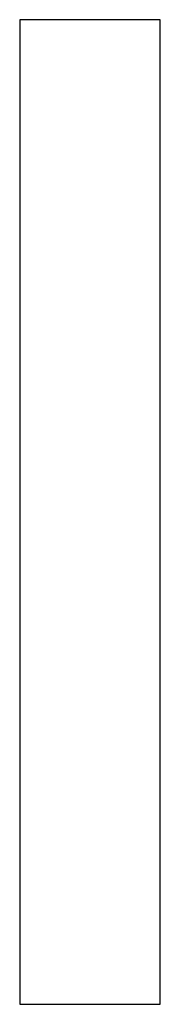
# Model space of a CAD drawing. Header units: millimetres. Extents: x 8 to 755, y 12 to 485.
# Tile 7 of 8: x 524 to 534, y 339 to 409. Entities that reach past the tile are written whole.
import ezdxf

# ---------------------------------------------------------------- set-up
doc = ezdxf.new("R2010")
doc.units = ezdxf.units.MM

msp = doc.modelspace()

# ---------------------------------------------------------------- linework, layer by layer
at = {"color": 7, "linetype": 'Continuous', "lineweight": 30}
for p, q in [((533.788, 408.524), (523.788, 408.524)), ((523.788, 408.524), (523.788, 386.378)), ((533.788, 338.524), (533.788, 408.524)), ((523.788, 386.378), (523.788, 338.524)), ((523.788, 338.524), (533.788, 338.524))]:
    msp.add_line(p, q, dxfattribs=at)

doc.saveas('drawing.dxf')
